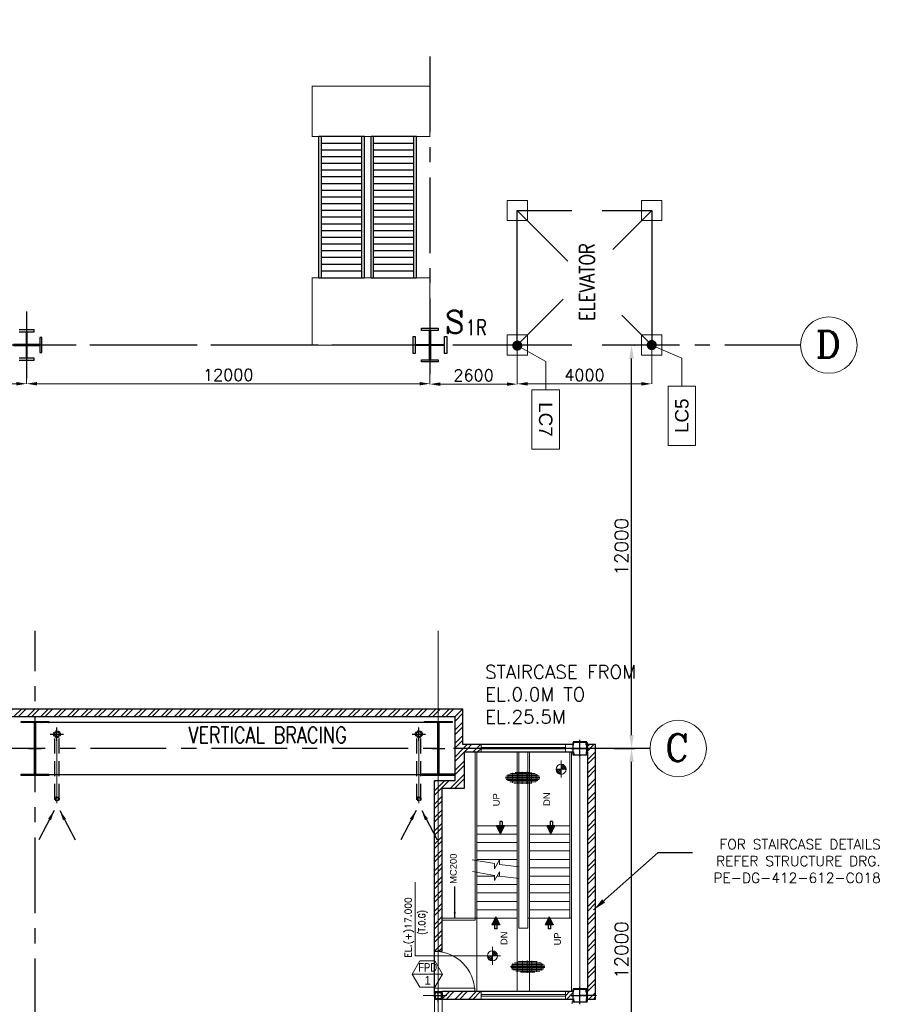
# Model space of a CAD drawing. Header units: inches. Extents: x 306235 to 1392759, y -66369 to 421098.
# Tile 81 of 91: x 527241 to 552850, y 129514 to 158804. Entities that reach past the tile are written whole.
import ezdxf
from ezdxf import colors
from ezdxf.entities.mleader import LeaderData, LeaderLine
from ezdxf.enums import TextEntityAlignment as Align
from ezdxf.math import Vec2, Vec3

# ---------------------------------------------------------------- set-up
doc = ezdxf.new("R2010")
doc.units = ezdxf.units.IN
doc.header["$LTSCALE"] = 1800
doc.header["$MEASUREMENT"] = 0
for name, pattern in [('CENTER', [2, 1.25, -0.25, 0.25, -0.25]), ('CENTER2', [1.125, 0.75, -0.125, 0.125, -0.125]), ('DASHED', [0.75, 0.5, -0.25]), ('HIDDEN', [0.375, 0.25, -0.125]), ('HIDDEN2', [0.1875, 0.125, -0.0625])]:
    doc.linetypes.add(name, pattern=pattern)
doc.layers.get('0').update_dxf_attribs({"color": 253, "lineweight": 9})
for name, color, linetype, lineweight in [('2CON', 1, 'Continuous', 13), ('7', 8, 'CENTER', 13), ('A-DOOR', 31, 'Continuous', 9), ('A-WIN TAG', 3, 'Continuous', 13), ('A-WIN TAG TEXT', 3, 'Continuous', 13), ('ANG 65', 4, 'Continuous', 5), ('BEAM-STRINGER', 2, 'Continuous', 9), ('BKT', 6, 'Continuous', 13), ('cconred', 1, 'Continuous', 13), ('CONCRETE', 145, 'Continuous', 18), ('dimension line', 4, 'Continuous', 13), ('DRAIN', 251, 'DASHED', 25), ('HANDRAIL', 3, 'Continuous', 15), ('LEA', 9, 'Continuous', 9), ('LEADER', 4, 'Continuous', 15), ('RUNNER', 6, 'Continuous', 9), ('STAIR STEP', 11, 'Continuous', 5), ('stair.', 11, 'Continuous', 13), ('STEEL', 231, 'Continuous', 18), ('TEXT NEW', 4, 'Continuous', 15), ('WALL HATCH', 251, 'Continuous', 13), ('WINDOW', 3, 'Continuous', 13)]:
    doc.layers.add(name, color=color, linetype=linetype, lineweight=lineweight)
for name, color, linetype in [('BODY', 3, 'Continuous'), ('BRACING', 1, 'HIDDEN'), ('CEN', 2, 'CENTER'), ('COL', 1, 'Continuous'), ('Column-Tags', 252, 'Continuous'), ('DIM', 4, 'Continuous'), ('DIMTEXT', 132, 'Continuous'), ('floor', 7, 'Continuous'), ('FORMAT', 9, 'Continuous'), ('GRID', 251, 'CENTER'), ('OBN', 1, 'Continuous'), ('RAIN WATER', 6, 'Continuous'), ('TEXT', 3, 'Continuous'), ('WALL', 6, 'Continuous')]:
    doc.layers.add(name, color=color, linetype=linetype)
doc.styles.add('C4', font='COMPLEX', dxfattribs={"width": 0.75, "height": 625})
doc.styles.add('COMPLEX', font='complex')
doc.styles.add('ROAMNS', font='ROMANS.shx')
doc.styles.add('ROMANC', font='ROMANC.SHX')
doc.styles.add('ROMANS', font='romans.shx')
doc.styles.add('S3', font='simplex.shx', dxfattribs={"width": 0.75, "height": 320})
doc.styles.add('Squish', font='simplex.shx', dxfattribs={"width": 0.8})
doc.styles.get("Standard").update_dxf_attribs({"font": 'arial.ttf'})
doc.linetypes.add('FENCELINE1', pattern='A,0.25,-0.1,[133,ltypeshp.shx,S=0.1,R=0,X=-0.1,Y=0],-0.1,1', length=1.45)
doc.dimstyles.new('ACAD', dxfattribs={"dimscale": 1.2, "dimtxt": 125, "dimasz": 150, "dimexe": 100, "dimexo": 100, "dimgap": 100, "dimtad": 1, "dimdec": 0, "dimzin": 0, "dimdsep": 46, "dimtxsty": 'ROAMNS', "dimblk": 'OBLIQUE', "dimcen": 2, "dimclrd": 8, "dimclre": 8, "dimclrt": 3, "dimadec": 0, "dimazin": 0, "dimtfac": 1, "dimtdec": 0, "dimtofl": 0, "dimtmove": 0, "dimatfit": 0, "dimfxl": 1, "dimtolj": 1, "dimtzin": 0, "dimlwd": -1, "dimlwe": -1, "dimarcsym": 0})
doc.dimstyles.new('DIM100 x2', dxfattribs={"dimscale": 0, "dimtxt": 400, "dimasz": 400, "dimexe": 100, "dimexo": 100, "dimgap": 100, "dimtad": 1, "dimdec": 0, "dimzin": 13, "dimdsep": 46, "dimtxsty": 'ROMANS', "dimblk2": 'OBLIQUE', "dimcen": 100, "dimdle": 100, "dimclrd": 9, "dimclre": 9, "dimclrt": 4, "dimadec": 0, "dimazin": 0, "dimtfac": 1.1, "dimtdec": 0, "dimtix": 1, "dimtmove": 2, "dimatfit": 3, "dimfxl": 1, "dimtolj": 1, "dimtzin": 13, "dimarcsym": 0})
doc.dimstyles.get("Standard").update_dxf_attribs({"dimtxt": 0.18, "dimasz": 0.18, "dimexe": 0.18, "dimexo": 0.0625, "dimgap": 0.09, "dimtad": 0, "dimtih": 1, "dimtoh": 1, "dimdec": 4, "dimzin": 0, "dimdsep": 46, "dimtxsty": 'Standard', "dimcen": 0.09, "dimadec": 0, "dimazin": 0, "dimtfac": 1, "dimtdec": 4, "dimtofl": 0, "dimtmove": 0, "dimatfit": 3, "dimfxl": 1, "dimtolj": 1, "dimtzin": 0, "dimarcsym": 0})
doc.dimstyles.new('USER175', dxfattribs={"dimscale": 175, "dimtxt": 2, "dimasz": 1.75, "dimexe": 0, "dimexo": 0, "dimgap": 0.5, "dimtad": 1, "dimdec": 0, "dimzin": 0, "dimdsep": 46, "dimtxsty": 'ROMANS', "dimcen": 0, "dimclrd": 4, "dimclre": 4, "dimclrt": 4, "dimadec": 0, "dimazin": 0, "dimtfac": 0.09, "dimtdec": 0, "dimtix": 1, "dimtofl": 0, "dimtmove": 0, "dimatfit": 3, "dimfxl": 1, "dimtolj": 1, "dimtzin": 0, "dimarcsym": 0})
pattern_1 = [(45, (324488.46, -4499452.32), (-198.873782, 198.873782), []), (45, (324621.04, -4499452.32), (-198.873782, 198.873782), [])]

# ---------------------------------------------------------------- blocks, each defined once
blk = doc.blocks.new('*D786')
at = {"layer": 'Defpoints', "color": 0, "transparency": 16777216}
for p in [(544818, 137125), (545448, 137125), (544818, 125125)]:
    blk.add_point(p, dxfattribs=at)
at = {"layer": 'dimension line', "color": 9, "lineweight": -2, "transparency": 16777216}
for p, q in [((544918, 137125), (545548, 137125)), ((545448, 125525), (545448, 136725)), ((544918, 125125), (545548, 125125))]:
    blk.add_line(p, q, dxfattribs=at)
at = {"layer": 'dimension line', "color": 9, "transparency": 16777216}
for points in [[(545381, 136725), (545514, 136725), (545448, 137125)], [(545381, 125525), (545514, 125525), (545448, 125125)]]:
    blk.add_solid(points, dxfattribs=at)
at = {"layer": 'dimension line', "color": 4, "transparency": 16777216, "insert": (545148, 131125), "char_height": 400, "attachment_point": 5, "rotation": 90, "style": 'ROMANS'}
blk.add_mtext('\\A1;12000', dxfattribs=at)
blk = doc.blocks.new('_Oblique')
at = {"color": 0, "linetype": 'ByBlock', "lineweight": -2}
blk.add_line((-0.5, -0.5), (0.5, 0.5), dxfattribs=at)
blk = doc.blocks.new('*D840')
at = {"layer": 'Defpoints', "color": 0, "transparency": 16777216}
for p in [(545436, 149125), (545448, 149125), (545448, 137125)]:
    blk.add_point(p, dxfattribs=at)
at = {"layer": 'dimension line', "color": 9, "lineweight": -2, "transparency": 16777216}
for p, q in [((545536, 149125), (545548, 149125)), ((545448, 137525), (545448, 148725))]:
    blk.add_line(p, q, dxfattribs=at)
at = {"layer": 'dimension line', "color": 9, "transparency": 16777216}
for points in [[(545381, 148725), (545514, 148725), (545448, 149125)], [(545381, 137525), (545514, 137525), (545448, 137125)]]:
    blk.add_solid(points, dxfattribs=at)
at = {"layer": 'dimension line', "color": 4, "transparency": 16777216, "insert": (545148, 143125), "char_height": 400, "attachment_point": 5, "rotation": 90, "style": 'ROMANS'}
blk.add_mtext('\\A1;12000', dxfattribs=at)
blk = doc.blocks.new('c colm')
at = {"layer": 'COL'}
h = blk.add_hatch(dxfattribs=at)
h.set_pattern_fill('ANSI31', color=256, scale=200, style=0)
h.set_pattern_definition([(45, (66000, -4e-11), (-17.6776695, 17.6776695), [])])
h.paths.add_polyline_path([(157699, 119449), (157287, 119449), (157287, 119417), (157699, 119417)])
h.paths.add_polyline_path([(157287, 119449), (156874, 119449), (156874, 119417), (157287, 119417)])
h.paths.add_polyline_path([(157299, 120985), (157287, 120985), (157287, 119449), (157299, 119449)])
h.paths.add_polyline_path([(157287, 120985), (157274, 120985), (157274, 119449), (157287, 119449)])
h.paths.add_polyline_path([(157699, 121017), (157287, 121017), (157287, 120985), (157699, 120985)])
h.paths.add_polyline_path([(157287, 121017), (156874, 121017), (156874, 120985), (157287, 120985)])
at = {"layer": 'CEN'}
for p, q in [((157287, 119417), (157287, 121017)), ((157095, 120217), (157478, 120217))]:
    blk.add_line(p, q, dxfattribs=at)
at = {"layer": 'COL'}
for points in [[(156874, 121017), (157699, 121017), (157699, 120985), (156874, 120985)], [(157274, 120985), (157299, 120985), (157299, 119449), (157274, 119449)], [(156874, 119449), (157699, 119449), (157699, 119417), (156874, 119417)]]:
    blk.add_lwpolyline(points, close=True, dxfattribs=at)
blk = doc.blocks.new('*D765')
at = {"layer": 'Defpoints', "color": 0, "transparency": 16777216}
for p in [(4750, -400), (14750, -450), (14750, -1150)]:
    blk.add_point(p, dxfattribs=at)
at = {"layer": 'DIM', "color": 4, "lineweight": -2, "transparency": 16777216}
for p, q in [((4750, -400), (4750, -1150)), ((14750, -450), (14750, -1150)), ((5056, -1150), (14444, -1150))]:
    blk.add_line(p, q, dxfattribs=at)
at = {"layer": 'DIM', "color": 4, "transparency": 16777216}
for points in [[(5056, -1099), (5056, -1201), (4750, -1150)], [(14444, -1099), (14444, -1201), (14750, -1150)]]:
    blk.add_solid(points, dxfattribs=at)
at = {"layer": 'DIM', "color": 4, "transparency": 16777216, "insert": (9750, -888), "char_height": 350, "attachment_point": 5, "style": 'ROMANS'}
blk.add_mtext('\\A1;10000', dxfattribs=at)
blk = doc.blocks.new('*D768')
at = {"layer": 'Defpoints', "color": 0, "transparency": 16777216}
for p in [(14750, -450), (26750, -500), (14750, -1150)]:
    blk.add_point(p, dxfattribs=at)
at = {"layer": 'DIM', "color": 4, "lineweight": -2, "transparency": 16777216}
for p, q in [((14750, -450), (14750, -1150)), ((26750, -500), (26750, -1150)), ((26444, -1150), (15056, -1150))]:
    blk.add_line(p, q, dxfattribs=at)
at = {"layer": 'DIM', "color": 4, "transparency": 16777216}
for points in [[(15056, -1099), (15056, -1201), (14750, -1150)], [(26444, -1099), (26444, -1201), (26750, -1150)]]:
    blk.add_solid(points, dxfattribs=at)
at = {"layer": 'DIM', "color": 4, "transparency": 16777216, "insert": (20750, -888), "char_height": 350, "attachment_point": 5, "style": 'ROMANS'}
blk.add_mtext('\\A1;12000', dxfattribs=at)
blk = doc.blocks.new('COLTAG')
at = {"transparency": 16777216}
blk.add_lwpolyline([(555, 1242), (2322, 1242), (2322, 424), (555, 424)], close=True, dxfattribs=at)
blk.add_attdef('COL', text='', height=400, dxfattribs=at).set_placement((1439, 833), align=Align.MIDDLE_CENTER)
blk = doc.blocks.new('_Dot')
at = {"color": 0, "linetype": 'ByBlock', "lineweight": -2}
blk.add_line((-0.5, 0), (-1, 0), dxfattribs=at)
at = {"color": 0, "linetype": 'ByBlock', "const_width": 0.5}
blk.add_lwpolyline([(-0.25, 0, 1), (0.25, 0, 1)], format="xyb", close=True, dxfattribs=at)
blk = doc.blocks.new('*D770')
at = {"layer": 'Defpoints', "color": 0, "transparency": 16777216}
for p in [(29350, -17), (26750, -500), (29350, -1163)]:
    blk.add_point(p, dxfattribs=at)
at = {"layer": 'FORMAT', "color": 4, "lineweight": -2, "transparency": 16777216}
for p, q in [((29350, -17), (29350, -1163)), ((26750, -500), (26750, -1163)), ((27056, -1163), (29044, -1163))]:
    blk.add_line(p, q, dxfattribs=at)
at = {"layer": 'FORMAT', "color": 4, "transparency": 16777216}
for points in [[(27056, -1112), (27056, -1214), (26750, -1163)], [(29044, -1112), (29044, -1214), (29350, -1163)]]:
    blk.add_solid(points, dxfattribs=at)
at = {"layer": 'FORMAT', "color": 4, "transparency": 16777216, "insert": (28050, -901), "char_height": 350, "attachment_point": 5, "style": 'ROMANS'}
blk.add_mtext('\\A1;2600', dxfattribs=at)
blk = doc.blocks.new('*D771')
at = {"layer": 'Defpoints', "color": 0, "transparency": 16777216}
for p in [(29350, -17), (33350, 0), (33350, -1154)]:
    blk.add_point(p, dxfattribs=at)
at = {"layer": 'FORMAT', "color": 4, "lineweight": -2, "transparency": 16777216}
for p, q in [((29350, -17), (29350, -1154)), ((33350, 0), (33350, -1154)), ((29656, -1154), (33044, -1154))]:
    blk.add_line(p, q, dxfattribs=at)
at = {"layer": 'FORMAT', "color": 4, "transparency": 16777216}
for points in [[(29656, -1103), (29656, -1205), (29350, -1154)], [(33044, -1103), (33044, -1205), (33350, -1154)]]:
    blk.add_solid(points, dxfattribs=at)
at = {"layer": 'FORMAT', "color": 4, "transparency": 16777216, "insert": (31350, -892), "char_height": 350, "attachment_point": 5, "style": 'ROMANS'}
blk.add_mtext('\\A1;4000', dxfattribs=at)
blk = doc.blocks.new('A$C7DF1660C')
at = {"layer": 'BODY', "color": 1, "linetype": 'CENTER'}
for p, q in [((-189, 0), (142, 0)), ((0, 166), (0, -166))]:
    blk.add_line(p, q, dxfattribs=at)
at = {"layer": 'BODY'}
for p, q in [((-100, 100), (-100, -100)), ((-100, 100), (-25, 100)), ((-94, 75), (-94, -75)), ((-28, 92), (-84, 86)), ((-25, 95), (-25, 100)), ((25, 95), (25, 100)), ((100, 100), (25, 100)), ((28, 92), (84, 86)), ((94, 75), (94, -75)), ((100, 100), (100, -100)), ((-100, -100), (-25, -100)), ((-28, -92), (-84, -86)), ((-25, -95), (-25, -100)), ((25, -95), (25, -100)), ((100, -100), (25, -100)), ((28, -92), (84, -86))]:
    blk.add_line(p, q, dxfattribs=at)
for points in [[(-100, -81), (-100, 79), (-110, 79), (-110, -81)], [(-80, 100), (80, 100), (80, 110), (-80, 110)], [(100, -81), (100, 79), (110, 79), (110, -81)], [(-80, -100), (80, -100), (80, -110), (-80, -110)], [(-80, -100), (80, -100), (80, -110), (-80, -110)]]:
    blk.add_lwpolyline(points, close=True, dxfattribs=at)
for centre, radius, start, end in [((-83, 75), 11, 96, 180), ((-28, 95), 3.2, 276, 0), ((28, 95), 3.2, 180, 264), ((83, 75), 11, 0, 84), ((-83, -75), 11, 180, 264), ((-28, -95), 3.2, 0, 84), ((28, -95), 3.2, 96, 180), ((83, -75), 11, 276, 0)]:
    blk.add_arc(centre, radius, start, end, dxfattribs=at)
blk = doc.blocks.new('A$C04CD6510')
at = {"layer": 'BODY', "color": 1, "linetype": 'CENTER'}
for p, q in [((-254, 0), (260, 0)), ((0, 258), (0, -258))]:
    blk.add_line(p, q, dxfattribs=at)
at = {"layer": 'BODY'}
for p, q in [((-104, 189), (-178, 181)), ((104, 189), (178, 181)), ((-104, -189), (-178, -181)), ((104, -189), (178, -181))]:
    blk.add_line(p, q, dxfattribs=at)
for points in [[(-104, -189, -0.383864), (-100, -194), (-100, -200), (-200, -200), (-200, 200), (-100, 200), (-100, 194, -0.383864), (-104, 189)], [(-178, 181, 0.383864), (-191, 166), (-191, -166, 0.383864), (-178, -181)], [(104, -189, 0.383864), (100, -194), (100, -200), (200, -200), (200, 200), (100, 200), (100, 194, 0.383864), (104, 189)], [(178, 181, -0.383864), (191, 166), (191, -166, -0.383864), (178, -181)]]:
    blk.add_lwpolyline(points, format="xyb", dxfattribs=at)
for points in [[(-175, 200), (175, 200), (175, 210), (-175, 210)], [(-175, -200), (175, -200), (175, -210), (-175, -210)]]:
    blk.add_lwpolyline(points, close=True, dxfattribs=at)
blk = doc.blocks.new('*X876')
at = {"color": 0}
for p, q in [((15541, 14548), (15681, 14688)), ((15565, 14643), (15586, 14663)), ((15681, 14575), (15590, 14666)), ((15681, 14646), (15636, 14691)), ((15567, 14548), (15535, 14580)), ((15638, 14548), (15556, 14630)), ((15611, 14548), (15681, 14617)), ((15681, 14547), (15682, 14548)), ((15681, 14476), (15753, 14548)), ((15681, 14405), (15824, 14548)), ((15763, 14422), (15681, 14504)), ((15714, 14401), (15681, 14434)), ((15800, 14456), (15709, 14548)), ((15824, 14503), (15779, 14548))]:
    blk.add_line(p, q, dxfattribs=at)
blk = doc.blocks.new('A$C73806484')
at = {"layer": 'RUNNER', "color": 6}
blk.add_circle((0, 0), 150, dxfattribs=at)
at = {"layer": 'RUNNER', "color": 6, "xscale": -1}
blk.add_blockref('*X876', (15682, -14547), dxfattribs=at)
blk = doc.blocks.new('*X874')
at = {"color": 0}
for p, q in [((12311, 26645), (12323, 26656)), ((12341, 26586), (12411, 26656)), ((12691, 26227), (12349, 26569)), ((12721, 26286), (12351, 26656)), ((12370, 26527), (12499, 26656)), ((12400, 26468), (12588, 26656)), ((12429, 26409), (12676, 26656)), ((12662, 26168), (12437, 26393)), ((12750, 26345), (12439, 26656)), ((12459, 26350), (12764, 26656)), ((12488, 26291), (12853, 26656)), ((12518, 26232), (12870, 26585)), ((12632, 26109), (12526, 26216)), ((12780, 26404), (12528, 26656)), ((12547, 26173), (12782, 26408)), ((12576, 26114), (12693, 26231)), ((12809, 26463), (12616, 26656)), ((12839, 26522), (12704, 26656)), ((12868, 26581), (12793, 26656)), ((12897, 26640), (12881, 26656))]:
    blk.add_line(p, q, dxfattribs=at)
blk = doc.blocks.new('A$C3DC6259E')
at = {"layer": 'COL', "color": 9}
for p, q in [((-122, 0), (0, 0)), ((-122, -70), (-122, 0)), ((0, -140), (0, 97)), ((236, -21), (0, 97)), ((-122, -70), (0, -70)), ((237, -21), (0, -140))]:
    blk.add_line(p, q, dxfattribs=at)
at = {"layer": 'COL', "color": 8, "xscale": 0.3937500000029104, "yscale": 0.3937500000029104, "zscale": 0.3937500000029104, "rotation": 90.00000000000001}
blk.add_blockref('*X874', (10496, -4985), dxfattribs=at)
blk = doc.blocks.new('A$C3DDE1A5B')
at = {"layer": 'WINDOW'}
for p, q in [((-16, 0), (-16, -2500)), ((28, 0), (28, -2500))]:
    blk.add_line(p, q, dxfattribs=at)
blk.add_lwpolyline([(-115, 0), (-115, -2500), (115, -2500), (115, 0)], close=True, dxfattribs=at)
blk = doc.blocks.new('M_Door Single - 1200 x 2100mm D1-Level 1')
at = {"layer": 'A-DOOR'}
for p, q in [((500, 115), (500, 1315)), ((600, 1315), (500, 1315)), ((600, 115), (600, 1315)), ((600, 115), (500, 115))]:
    blk.add_line(p, q, dxfattribs=at)
blk.add_arc((600, 115), 1200, 90, 180, dxfattribs=at)
blk = doc.blocks.new('D-ROW BOILER COLUMNS')
at = {"layer": 'CEN'}
for p, q in [((26750, 8587.5), (26750, -1000)), ((14750, 1000), (14750, -1000))]:
    blk.add_line(p, q, dxfattribs=at)
at = {"layer": 'COL'}
for points in [[(14356, -12.5), (14737.5, -12.5), (14737.5, -394), (14525, -394)], [(14525, -450), (14975, -450), (14975, -394), (14762.5, -394), (14762.5, -12.5), (15144, -12.5), (15144, -225), (15200, -225), (15200, 225), (15144, 225), (15144, 12.5), (14762.5, 12.5), (14762.5, 394), (14975, 394), (14975, 450), (14525, 450)], [(14525, 394), (14737.5, 394), (14737.5, 12.5), (14356, 12.5)], [(26500, 500), (27000, 500), (27000, 437), (26766, 437), (26766, 16), (27187, 16), (27187, 250), (27250, 250), (27250, -250), (27187, -250), (27187, -16), (26766, -16), (26766, -437), (27000, -437), (27000, -500), (26500, -500), (26500, -437), (26734, -437), (26734, -16), (26313, -16), (26313, -250), (26250, -250), (26250, 250), (26313, 250), (26313, 16), (26734, 16), (26734, 437), (26500, 437), (26500, 500)]]:
    blk.add_lwpolyline(points, dxfattribs=at)
at = {"layer": 'floor', "color": 252}
for p, q in [((23449.1, 2000), (23449.1, 6200)), ((24799.1, 6200), (23449.1, 6200)), ((23524.1, 2000), (23524.1, 6200)), ((24725.6, 6200), (23525.6, 6200)), ((24724.1, 2000), (24724.1, 6200)), ((24799.1, 2000), (24799.1, 6200)), ((24999.1, 2000), (24999.1, 6200)), ((26349.1, 6200), (24999.1, 6200)), ((25074.1, 2000), (25074.1, 6200)), ((26275.6, 6200), (25075.6, 6200)), ((26274.1, 2000), (26274.1, 6200)), ((26349.1, 2000), (26349.1, 6200)), ((24725.6, 6000), (23525.6, 6000)), ((26275.6, 6000), (25075.6, 6000)), ((24725.6, 5800), (23525.6, 5800)), ((24725.6, 5600), (23525.6, 5600)), ((26275.6, 5800), (25075.6, 5800)), ((26275.6, 5600), (25075.6, 5600)), ((24725.6, 5400), (23525.6, 5400)), ((26275.6, 5400), (25075.6, 5400)), ((24725.6, 5200), (23525.6, 5200)), ((24725.6, 5000), (23525.6, 5000)), ((26275.6, 5200), (25075.6, 5200)), ((26275.6, 5000), (25075.6, 5000)), ((24725.6, 4800), (23525.6, 4800)), ((26275.6, 4800), (25075.6, 4800)), ((24725.6, 4600), (23525.6, 4600)), ((24725.6, 4400), (23525.6, 4400)), ((26275.6, 4600), (25075.6, 4600)), ((26275.6, 4400), (25075.6, 4400)), ((24725.6, 4200), (23525.6, 4200)), ((26275.6, 4200), (25075.6, 4200)), ((24725.6, 4000), (23525.6, 4000)), ((26275.6, 4000), (25075.6, 4000)), ((24725.6, 3800), (23525.6, 3800)), ((24725.6, 3600), (23525.6, 3600)), ((26275.6, 3800), (25075.6, 3800)), ((26275.6, 3600), (25075.6, 3600)), ((24725.6, 3400), (23525.6, 3400)), ((26275.6, 3400), (25075.6, 3400)), ((24725.6, 3200), (23525.6, 3200)), ((24725.6, 3000), (23525.6, 3000)), ((26275.6, 3200), (25075.6, 3200)), ((26275.6, 3000), (25075.6, 3000)), ((24725.6, 2800), (23525.6, 2800)), ((26275.6, 2800), (25075.6, 2800)), ((24725.6, 2600), (23525.6, 2600)), ((24725.6, 2400), (23525.6, 2400)), ((26275.6, 2600), (25075.6, 2600)), ((26275.6, 2400), (25075.6, 2400)), ((24725.6, 2200), (23525.6, 2200)), ((26275.6, 2200), (25075.6, 2200)), ((23449.1, 2000), (24799.1, 2000)), ((24999.1, 2000), (26349.1, 2000))]:
    blk.add_line(p, q, dxfattribs=at)
at = {"layer": 'floor', "color": 252, "const_width": 30}
for points in [[(26749.1, 6200), (26749.1, 7700), (23249.1, 7700), (23249.1, 6200)], [(26749.2, 0), (26749.2, 2000), (23249.2, 2000), (23249.2, 0)]]:
    blk.add_lwpolyline(points, close=True, dxfattribs=at)
at = {"layer": 'OBN', "color": 252}
for p, q in [((29350.1, 0), (29350.1, 4000)), ((29350.1, 4000), (33350.1, 4000)), ((30853.5, 2496.6), (29350.1, 4000)), ((32189.9, 2839.8), (33350.1, 4000)), ((33350.1, 4000), (33350.1, 0)), ((29350.1, 0), (30712.6, 1362.5)), ((33350.1, 0), (32465, 885.1)), ((33350.1, 0), (29350.1, 0))]:
    blk.add_line(p, q, dxfattribs=at)
at = {"layer": 'STEEL', "color": 252, "elevation": 0}
blk.add_lwpolyline([(29650.1, 3700), (29050.1, 3700), (29050.1, 4300), (29650.1, 4300)], close=True, dxfattribs=at)
at = {"layer": 'STEEL', "color": 252}
for points in [[(33650.1, 3700), (33050.1, 3700), (33050.1, 4300), (33650.1, 4300)], [(29650.1, -300), (29050.1, -300), (29050.1, 300), (29650.1, 300)], [(33650.1, -300), (33050.1, -300), (33050.1, 300), (33650.1, 300)]]:
    blk.add_lwpolyline(points, close=True, dxfattribs=at)
at = {"layer": 'TEXT', "style": 'C4', "text_generation_flag": 6}
blk.add_text('S', height=675, rotation=180, dxfattribs=at).set_placement((27200, 350))
at = {"layer": 'TEXT', "style": 'S3', "width": 0.8}
blk.add_text('1R', height=450, dxfattribs=at).set_placement((27812, 297.5))
at = {"layer": 'DIM'}
for p1, picture, middle in [((4750, -400), '*D765', (9750, -887.5)), ((26750, -500), '*D768', (20750, -887.5))]:
    dim = blk.add_linear_dim(base=(14750, -1150), p1=p1, p2=(14750, -450), dimstyle='USER175', dxfattribs=at)
    dim.commit()
    dim.dimension.update_dxf_attribs({"geometry": picture, "text_midpoint": middle})
at = {"layer": 'FORMAT'}
dim = blk.add_linear_dim(base=(29350.1, -1163.4), p1=(26750, -500), p2=(29350.1, -16.6), dimstyle='USER175', override={"dimfxl": 0.18}, dxfattribs=at)
dim.commit()
dim.dimension.update_dxf_attribs({"geometry": '*D770', "text_midpoint": (28050, -900.9)})
at = {"layer": 'Column-Tags'}
ml = blk.add_multileader_block('Standard', dxfattribs=at)
ml.set_content('COLTAG', color=256)
ml.set_attribute('COL', 'LC7', width=0)
ml.set_leader_properties()
ml.set_arrow_properties(name='DOT')
ml.build(insert=Vec2(0, 0))
ml.multileader.update_dxf_attribs({"text_right_attachment_type": 6, "dogleg_length": 400, "arrow_head_size": 300})
ctx = ml.context
ctx.base_point, ctx.char_height, ctx.arrow_head_size, ctx.landing_gap_size, ctx.plane_origin, ctx.plane_x_axis, ctx.plane_y_axis = Vec3(30196.1, -3097.1), 0.18, 300, 0.09, Vec3(29334.1, -32.6), Vec3(0, 1, 0), Vec3(-1, 0, 0)
ctx.right_attachment, ctx.text_align_type = 6, 2
notes = []
notes.append((ctx, [(0, (1, 1, 0), (30196.1, -492.7), (0, -1, 0), 837.4, [(0, [(29350.1, -16.6)], 0, [])])]))
ctx.block.insert, ctx.block.rotation = Vec3(29363.2, -774.9), 4.712389
ml = blk.add_multileader_block('Standard', dxfattribs=at)
ml.set_content('COLTAG', color=256)
ml.set_attribute('COL', 'LC5', width=0)
ml.set_leader_properties()
ml.set_arrow_properties(name='DOT')
ml.build(insert=Vec2(0, 0))
ml.multileader.update_dxf_attribs({"text_right_attachment_type": 6, "dogleg_length": 400, "arrow_head_size": 300})
ctx = ml.context
ctx.base_point, ctx.char_height, ctx.arrow_head_size, ctx.landing_gap_size, ctx.plane_origin, ctx.plane_x_axis, ctx.plane_y_axis = Vec3(34244.6, -2986.8), 0.18, 300, 0.09, Vec3(33366, 16), Vec3(0, 1, 0), Vec3(-1, 0, 0)
ctx.right_attachment = 6
notes.append((ctx, [(1, (1, 1, 0), (34244.6, -392.3), (0, -1, 0), 827.5, [(0, [(33350.1, 0)], 0, [])])]))
ctx.block.insert, ctx.block.rotation = Vec3(35077.5, -3542), 1.5707963
for ctx, leaders in notes:
    for number, flags, end, landing, length, lines in leaders:
        leader = LeaderData()
        leader.index, (leader.has_last_leader_line, leader.has_dogleg_vector, leader.attachment_direction) = number, flags
        leader.last_leader_point, leader.dogleg_vector, leader.dogleg_length = Vec3(end), Vec3(landing), length
        for number, points, colour, breaks in lines:
            line = LeaderLine()
            line.index, line.vertices, line.color, line.breaks = number, Vec3.list(points), colors.encode_raw_color(colour), breaks
            leader.lines.append(line)
        ctx.leaders.append(leader)
at = {"layer": 'DIMTEXT', "color": 252, "insert": (31200.5, -614.2), "char_height": 450, "width": 5110.188, "attachment_point": 1, "rotation": 90.00001, "style": 'Squish', "bg_fill": 2}
blk.add_mtext('\\pi1329.4;{\\Fromans|c0;ELEVATOR}', dxfattribs=at)
at = {"layer": 'FORMAT'}
dim = blk.add_linear_dim(base=(33350.1, -1154.1), p1=(29350.1, -16.6), p2=(33350.1, 0), dimstyle='USER175', override={"dimfxl": 0.18}, dxfattribs=at)
dim.commit()
dim.dimension.update_dxf_attribs({"geometry": '*D771', "text_midpoint": (31350.1, -891.6)})

msp = doc.modelspace()

# ---------------------------------------------------------------- hatches: boundary and pattern name
at = {"layer": 'stair.'}
h = msp.add_hatch(dxfattribs=at)
h.set_pattern_fill('GRATE', color=256, scale=1125, style=0)
h.set_pattern_definition([(360, (501549.483, 170866.586), (4e-31, 35.15625), []), (90, (501549.48, 170866.59), (-140.625, 9e-15), [])])
edge = h.paths.add_edge_path()
edge.add_ellipse((542210, 136251.4), major_axis=(512.1, 0), ratio=0.3542637, start_angle=0, end_angle=360, ccw=False)
h = msp.add_hatch(dxfattribs=at)
h.set_pattern_fill('GRATE', color=256, scale=1125, style=0)
h.set_pattern_definition([(360, (501698.163, 176486.02), (4e-31, 35.15625), []), (90, (501698.16, 176486.02), (-140.625, 9e-15), [])])
edge = h.paths.add_edge_path()
edge.add_ellipse((542358.7, 130631.9), major_axis=(512.1, 0), ratio=0.3542637, start_angle=0, end_angle=360, ccw=False)
at = {"layer": 'WALL HATCH'}
h = msp.add_hatch(dxfattribs=at)
h.set_pattern_fill('ANSI32', color=256, scale=750, angle=-1.3e-14, style=0)
h.paths.add_polyline_path([(539697.7, 138305), (523929.7, 138305), (523929.7, 138075), (539697.7, 138075)])
h.paths.add_polyline_path([(540425.8, 138305), (539697.7, 138305), (539697.7, 138075), (540195.8, 138075), (540195.8, 137125), (540977.7, 137125), (540977.7, 137240), (540425.8, 137240)])
h = msp.add_hatch(dxfattribs=at)
h.set_pattern_fill('ANSI32', color=256, scale=750, angle=-1.3e-14, style=0)
h.paths.add_polyline_path([(540472.7, 137010), (540977.7, 137010), (540977.7, 137125), (540499.3, 137125), (540195.8, 137125), (540195.8, 136175), (539697.7, 136175), (539697.7, 132075), (539812.7, 132075), (539812.7, 135945), (540472.7, 135945)])
h.paths.add_polyline_path([(539697.7, 136175), (539582.7, 136175), (539582.7, 131090), (539697.7, 131090)])
h.paths.add_polyline_path([(539812.7, 132075), (539697.7, 132075), (539697.7, 131090), (539812.7, 131090)])
h = msp.add_hatch(dxfattribs=at)
h.set_pattern_fill('ANSI32', color=256, scale=750, style=0)
h.set_pattern_definition(pattern_1)
h.paths.add_polyline_path([(544147.7, 136504.7), (544147.7, 129890), (544122.7, 129890), (544122.7, 129775), (544262.7, 129775), (544262.7, 136504.7)])
h.paths.add_polyline_path([(544262.7, 136504.7), (544262.7, 129775), (544377.7, 129775), (544377.7, 136504.7)])
h.paths.add_polyline_path([(544122.7, 129775), (544122.7, 129660), (544262.7, 129660), (544262.7, 129775)])
h.paths.add_polyline_path([(544262.7, 129775), (544262.7, 129660), (544377.7, 129660), (544377.7, 129775)])
h.paths.add_polyline_path([(544122.7, 137125), (544122.7, 137010), (544147.7, 137010), (544147.7, 136504.7), (544262.7, 136504.7), (544262.7, 137125)])
h.paths.add_polyline_path([(544262.7, 137125), (544262.7, 136504.7), (544377.7, 136504.7), (544377.7, 137125)])
h.paths.add_polyline_path([(544262.7, 137240), (544262.7, 137125), (544377.7, 137125), (544377.7, 137240)])
h.paths.add_polyline_path([(544122.7, 137240), (544122.7, 137125), (544262.7, 137125), (544262.7, 137240)])
h = msp.add_hatch(dxfattribs=at)
h.set_pattern_fill('ANSI32', color=256, scale=750, style=0)
h.set_pattern_definition(pattern_1)
h.paths.add_polyline_path([(539812.7, 129660), (539812.7, 129890), (540977.7, 129890), (540977.7, 129660)])
h.paths.add_polyline_path([(543477.7, 129660), (543477.7, 129890), (543702.7, 129890), (543702.7, 129660)])

# ---------------------------------------------------------------- linework, layer by layer
at = {"color": 252}
for p, q in [((539697.7, 85427.2), (539697.7, 140624.7)), ((543912.7, 129975), (543912.7, 136925))]:
    msp.add_line(p, q, dxfattribs=at)
for centre in [(551318.7, 149125.3), (551318.7, 149125.3), (546838, 137125), (546838, 137125)]:
    msp.add_circle(centre, 840.3)
at = {"layer": '2CON'}
msp.add_line((539820.1, 130412.7), (538920.1, 130412.7), dxfattribs=at)
at = {"layer": '7'}
for p, q in [((528351.7, 137750.2), (528351.7, 135489.6)), ((539119.2, 137750.3), (539119.2, 135489.7))]:
    msp.add_line(p, q, dxfattribs=at)
at = {"layer": 'A-WIN TAG'}
msp.add_lwpolyline([(539145.1, 130802.4), (538920.1, 130412.7), (539145.1, 130023), (539595.1, 130023), (539820.1, 130412.7), (539595.1, 130802.4)], close=True, dxfattribs=at)
at = {"layer": 'ANG 65'}
msp.add_line((539947.7, 129775), (539243.4, 129775), dxfattribs=at)
at = {"layer": 'BEAM-STRINGER'}
for p, q in [((540847.7, 133245), (540847.7, 137010)), ((542047.7, 133245), (542047.7, 137010)), ((542412.7, 132075), (542412.7, 137010)), ((542412.7, 129890), (542412.7, 137010)), ((543612.7, 132075), (543612.7, 137010)), ((540847.7, 129890), (540847.7, 133931.8)), ((542047.7, 129890), (542047.7, 133741.7)), ((540847.7, 132075), (539812.7, 132075))]:
    msp.add_line(p, q, dxfattribs=at)
at = {"layer": 'BKT'}
for p, q in [((544122.7, 137125), (544402.6, 137125)), ((544122.7, 129775), (544402.6, 129775))]:
    msp.add_line(p, q, dxfattribs=at)
at = {"layer": 'BRACING', "const_width": 40}
for points in [[(528097.7, 137902.5), (539297.7, 137902.5)], [(528110.2, 136341.3), (539310.2, 136341.3)]]:
    msp.add_lwpolyline(points, dxfattribs=at)
at = {"layer": 'cconred', "linetype": 'HIDDEN', "ltscale": 100}
msp.add_line((543676, 129527.3), (543676, 129600.4), dxfattribs=at)
at = {"layer": 'COL'}
msp.add_lwpolyline([(539202.7, 136370), (540192.7, 136370), (540192.7, 136325), (539202.7, 136325)], close=True, dxfattribs=at)
at = {"layer": 'CONCRETE'}
for p, q in [((539582.7, 126198.5), (539582.7, 130025)), ((539812.7, 126428.5), (539812.7, 129795))]:
    msp.add_line(p, q, dxfattribs=at)
at = {"layer": 'DRAIN', "color": 4, "linetype": 'HIDDEN'}
for p, q in [((528289.2, 135625.2), (528289.2, 137472.1)), ((528414.2, 135625.2), (528414.2, 137472.1)), ((539056.7, 135625.3), (539056.7, 137472.2)), ((539181.7, 135625.3), (539181.7, 137472.2))]:
    msp.add_line(p, q, dxfattribs=at)
at = {"layer": 'GRID'}
for p, q in [((546023.4, 149125.3), (397397.7, 149125.3)), ((550478.3, 149125.3), (464159.6, 149125.3)), ((527697.7, 85427.5), (527697.7, 140625)), ((545997.7, 137125), (441197.7, 137125)), ((544377.7, 137125), (540499.3, 137125)), ((544377.7, 129775), (543912.7, 129775))]:
    msp.add_line(p, q, dxfattribs=at)
at = {"layer": 'HANDRAIL', "linetype": 'FENCELINE1', "ltscale": 0.5}
for p, q in [((540797.7, 133245), (540797.7, 137010)), ((543662.7, 129890), (543662.7, 137010)), ((540797.7, 132020.1), (540797.7, 133940.2)), ((539812.7, 132020.1), (540797.7, 132020.1)), ((542362.7, 132075), (542412.7, 132075)), ((543612.7, 132075), (543662.7, 132075))]:
    msp.add_line(p, q, dxfattribs=at)
for points in [[(542097.7, 137010), (542097.7, 133245)], [(542362.7, 137010), (542362.7, 131775), (542097.7, 131775), (542097.7, 133734.9)], [(542097.7, 134076.4), (542097.7, 134086.6)]]:
    msp.add_lwpolyline(points, dxfattribs=at)
at = {"layer": 'LEA'}
for p, q in [((543498.9, 136504.7), (543198.9, 136504.7)), ((543348.9, 136263.8), (543348.9, 136771.1)), ((539006.6, 130955.1), (539006.6, 133144.7)), ((541306.6, 131219.5), (541306.6, 130688.6)), ((541549, 130955.1), (539006.6, 130955.1))]:
    msp.add_line(p, q, dxfattribs=at)
at = {"layer": 'RAIN WATER', "linetype": 'CENTER2', "ltscale": 0.05}
for p, q in [((528351.7, 137350.2), (528351.7, 137750.2)), ((539119.2, 137350.3), (539119.2, 137750.3)), ((528151.7, 137550.2), (528551.7, 137550.2)), ((538919.2, 137550.3), (539319.2, 137550.3))]:
    msp.add_line(p, q, dxfattribs=at)
at = {"layer": 'RAIN WATER', "linetype": 'HIDDEN2', "ltscale": 0.25}
for centre, radius in [((528351.7, 137550.2), 100), ((539119.2, 137550.3), 100), ((528351.7, 135625.2), 62.5), ((539119.2, 135625.3), 62.5)]:
    msp.add_circle(centre, radius, dxfattribs=at)
at = {"layer": 'RAIN WATER', "ltscale": 0.25}
for centre in [(528351.7, 137550.2), (539119.2, 137550.3)]:
    msp.add_circle(centre, 75, dxfattribs=at)
at = {"layer": 'RAIN WATER', "color": 6}
for centre in [(528351.7, 135625.2), (539119.2, 135625.3)]:
    msp.add_circle(centre, 50, dxfattribs=at)
at = {"layer": 'STAIR STEP'}
for p, q in [((540847.7, 134825), (542047.7, 134825)), ((542412.7, 134825), (543612.7, 134825)), ((540847.7, 134575), (542047.7, 134575)), ((543612.7, 134575), (542412.7, 134575)), ((540847.7, 134325), (542047.7, 134325)), ((543612.7, 134325), (542412.7, 134325)), ((540847.7, 134075), (542047.7, 134075)), ((543612.7, 134075), (542412.7, 134075)), ((540847.7, 133825), (542047.7, 133825)), ((541374, 133575), (541391.4, 133575)), ((543612.7, 133825), (542412.7, 133825)), ((543612.7, 133575), (542412.7, 133575)), ((540847.7, 133325), (541374, 133325)), ((541447.7, 133325), (541521.4, 133325)), ((543612.7, 133325), (542412.7, 133325)), ((540847.7, 133075), (542047.7, 133075)), ((543612.7, 133075), (542412.7, 133075)), ((540847.7, 132825), (542047.7, 132825)), ((543612.7, 132825), (542412.7, 132825)), ((540847.7, 132575), (542047.7, 132575)), ((543612.7, 132575), (542412.7, 132575)), ((540847.7, 132325), (542047.7, 132325)), ((543612.7, 132325), (542412.7, 132325)), ((540847.7, 132075), (542047.7, 132075)), ((543612.7, 132075), (542412.7, 132075))]:
    msp.add_line(p, q, dxfattribs=at)
for points in [[(542104.7, 133604), (541521.4, 133675), (541521.4, 133809.7), (541374, 133543.5), (541374, 133700.7), (540707, 133813.6)], [(542104.7, 133252.3), (541521.4, 133323.4), (541521.4, 133458.1), (541374, 133191.9), (541374, 133349), (540718.2, 133460.3)]]:
    msp.add_lwpolyline(points, dxfattribs=at)
at = {"layer": 'WALL'}
for p, q in [((523929.7, 138305), (540425.8, 138305)), ((540425.8, 137240), (540425.8, 138305)), ((523929.7, 138075), (540195.8, 138075)), ((543702.7, 137240), (540425.8, 137240)), ((544377.7, 137240), (544122.7, 137240)), ((544377.7, 129660), (544377.7, 137240)), ((543702.7, 137010), (540472.7, 137010)), ((540472.7, 135945), (540472.7, 137010)), ((544147.7, 137010), (544122.7, 137010)), ((544147.7, 129890), (544147.7, 137010)), ((539582.7, 131090), (539812.7, 131090)), ((539582.7, 129890), (539812.7, 129890)), ((539582.7, 129890), (539812.7, 129890)), ((543702.7, 129890), (539812.7, 129890)), ((544147.7, 129890), (544122.7, 129890)), ((543702.7, 129660), (539812.7, 129660)), ((544377.7, 129660), (544122.7, 129660))]:
    msp.add_line(p, q, dxfattribs=at)
for points in [[(539582.7, 129804.8), (539582.7, 136175), (540195.8, 136175), (540195.8, 138075)], [(539812.7, 131090), (539812.7, 135945)], [(539812.7, 135945), (540472.7, 135945)], [(539812.7, 129804.8), (539812.7, 129890)]]:
    msp.add_lwpolyline(points, dxfattribs=at)

# ---------------------------------------------------------------- block references
for p in [(370411, 16907.6), (382411, 16907.6)]:
    msp.add_blockref('c colm', p)
at = {"layer": 'A-DOOR', "rotation": 270}
msp.add_blockref('M_Door Single - 1200 x 2100mm D1-Level 1', (539467.7, 130490), dxfattribs=at)
at = {"layer": 'ANG 65', "rotation": 90}
for name, p in [('A$C04CD6510', (543912.7, 137125)), ('A$C3DC6259E', (541383.8, 131880.3)), ('A$C3DC6259E', (542977.9, 131880.3)), ('A$C7DF1660C', (539697.7, 129775)), ('A$C04CD6510', (543912.7, 129775))]:
    msp.add_blockref(name, p, dxfattribs=at)
at = {"layer": 'ANG 65', "xscale": -1, "rotation": 90}
for name, p in [('A$C73806484', (543349.8, 136504.7)), ('A$C3DC6259E', (541527.3, 134825)), ('A$C3DC6259E', (543029.9, 134825)), ('A$C73806484', (541306.6, 130955.1))]:
    msp.add_blockref(name, p, dxfattribs=at)
at = {"layer": 'WALL', "rotation": 90}
for p in [(540977.7, 137125), (540977.7, 129775)]:
    msp.add_blockref('A$C3DDE1A5B', p, dxfattribs=at)

# ---------------------------------------------------------------- texts
at = {"layer": 'A-WIN TAG TEXT', "width": 0.8}
msp.add_text('FPD', height=250, dxfattribs=at).set_placement((539381.4, 130612.7), align=Align.MIDDLE)
at = {"layer": 'A-WIN TAG TEXT'}
msp.add_text('1', height=250, dxfattribs=at).set_placement((539381.7, 130226.9), align=Align.MIDDLE)
at = {"layer": 'TEXT', "style": 'ROMANC'}
for s, p in [('D', (550920.9, 148749.3)), ('C', (546440.3, 136748.9))]:
    msp.add_text(s, height=800, dxfattribs=at).set_placement(p)
at = {"layer": 'TEXT'}
for s, p in [('UP', (541522.6, 135404.9)), ('DN', (543025.3, 135414.4)), ('DN', (541749.8, 131275.2)), ('UP', (543343.9, 131265.6))]:
    msp.add_text(s, height=200, rotation=90, dxfattribs=at).set_placement(p)
at = {"layer": 'TEXT', "style": 'ROMANS', "width": 0.8}
msp.add_text('(T.O.G)', height=200, rotation=90, dxfattribs=at).set_placement((539308.5, 131581))
at = {"layer": 'TEXT'}
for s, insert, char_height, width, attachment_point, style in [('STAIRCASE FROM EL.0.0M TO EL.25.5M', (541088.8, 139601.6), 400, 5216.566, 1, 'ROMANS'), ('{\\W0.8;VERTICAL BRACING}', (532266.5, 137765), 480, 5485.691, 1, 'ROMANS'), ('FOR STAIRCASE DETAILS REFER STRUCTURE DRG.\\PPE-DG-412-612-C018', (552861.4, 134424.4), 300, 6129.982, 3, 'ROAMNS')]:
    msp.add_mtext(s, dxfattribs=dict(at, insert=insert, char_height=char_height, width=width, attachment_point=attachment_point, style=style))
at = {"layer": 'TEXT', "insert": (540045.4, 133997), "char_height": 200, "width": 3485.655, "attachment_point": 3, "rotation": 90}
msp.add_mtext('MC200', dxfattribs=at)
at = {"layer": 'TEXT NEW', "style": 'COMPLEX'}
msp.add_text('EL.(+)17.000', height=200, rotation=90, dxfattribs=at).set_placement((538898.8, 130900.5))

# ---------------------------------------------------------------- dimensions: what is measured, and where the dimension line sits
at = {"layer": 'dimension line'}
for base, p1, p2, picture, middle in [((545447.7, 149125.3), (545447.7, 137125), (545435.7, 149125.3), '*D840', (545147.7, 143125.1)), ((545447.7, 137125), (544818.1, 125125), (544818.1, 137125), '*D786', (545147.7, 131125))]:
    dim = msp.add_linear_dim(base=base, p1=p1, p2=p2, angle=90, dimstyle='DIM100 x2', override={"dimscale": 1}, dxfattribs=at)
    dim.commit()
    dim.dimension.update_dxf_attribs({"geometry": picture, "text_midpoint": middle})

# ---------------------------------------------------------------- leaders
at = {"layer": 'DIM'}
msp.add_leader([(544320.3, 132324.1), (546241.4, 134031.2), (547260.9, 134031.2)], dimstyle='DIM100 x2', override={"dimscale": 1}, dxfattribs=at)
at = {"layer": 'LEADER'}
for points in [[(528267.4, 135278, -100), (527810.3, 134402.9, -100)], [(528436, 135278, -100), (528893.1, 134402.9, -100)], [(539034.9, 135278.2, -100), (538577.8, 134403, -100)], [(539203.5, 135278.2, -100), (539660.7, 134403, -100)]]:
    msp.add_leader(points, dimstyle='Standard', override={"dimtxt": 350, "dimasz": 300, "dimexe": 0, "dimexo": 0, "dimgap": 100, "dimtad": 0, "dimtih": 0, "dimtoh": 0, "dimdec": 0, "dimtxsty": 'ROMANS', "dimcen": 0, "dimclrd": 9, "dimclre": 9, "dimclrt": 256, "dimtdec": 0, "dimtix": 1, "dimtofl": 1, "dimatfit": 0}, dxfattribs=at)
at = {"layer": 'WALL'}
msp.add_leader([(540186.7, 132075), (540186.7, 133017.7)], dimstyle='ACAD', override={"dimgap": 100, "dimtad": 0}, dxfattribs=at)

# ---------------------------------------------------------------- next in the draw order: block references
msp.add_blockref('D-ROW BOILER COLUMNS', (512697.7, 149125.3))

doc.saveas('drawing.dxf')
